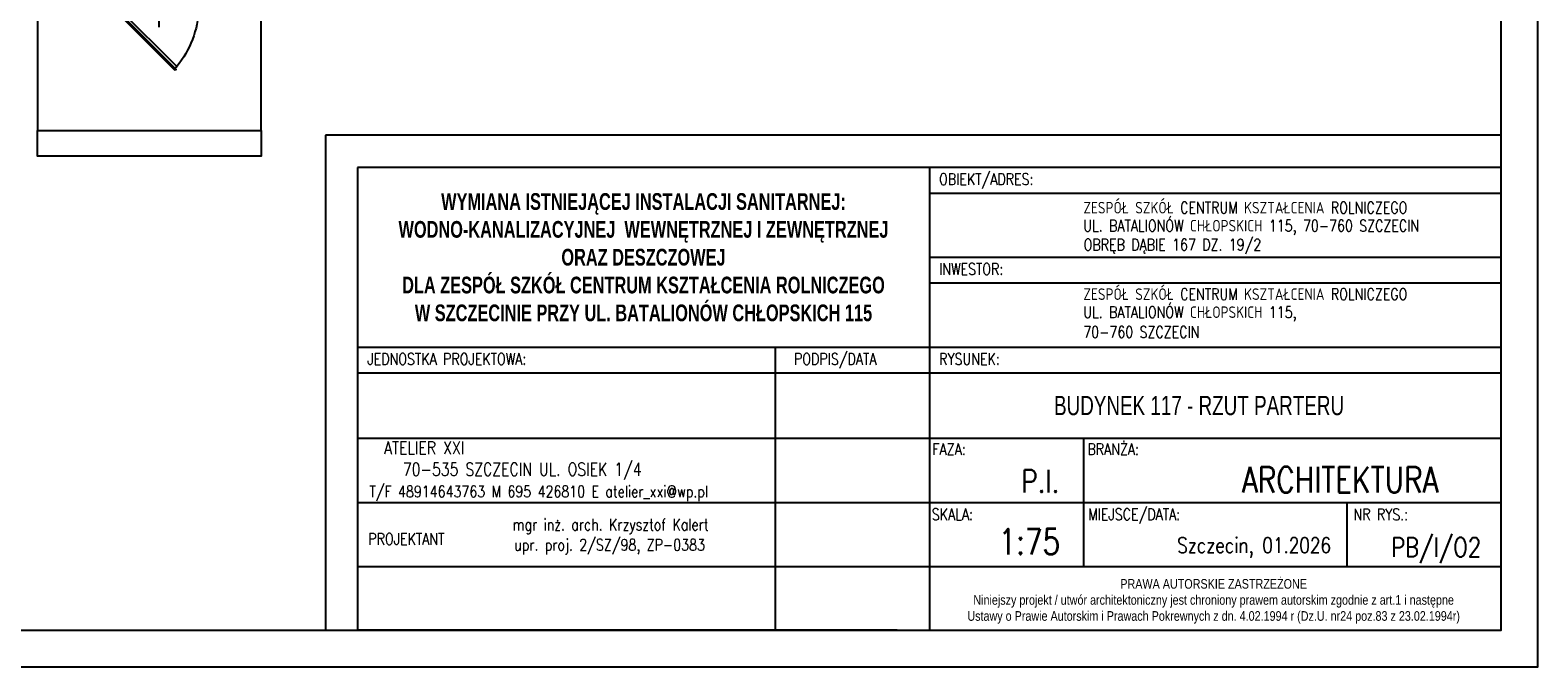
# Model space of a CAD drawing. Header units: millimetres. Extents: x -2603 to 1446, y -6775 to 6616.
# Tile 65 of 74: x -1021 to 739, y -643 to 101. Entities that reach past the tile are written whole.
import ezdxf
from ezdxf.enums import TextEntityAlignment as Align

# ---------------------------------------------------------------- set-up
doc = ezdxf.new("R2010")
doc.units = ezdxf.units.MM
doc.layers.get('0').update_dxf_attribs({"color": 252})
for name, color, linetype in [('I-DRZWI', 252, 'Continuous'), ('I-WIDOK', 252, 'Continuous'), ('TABELKA', 252, 'Continuous')]:
    doc.layers.add(name, color=color, linetype=linetype)
doc.styles.add('ROMANS', font='romans.shx', dxfattribs={"width": 0.75})
doc.styles.add('STYLE2', font='romans.shx', dxfattribs={"width": 0.9})
doc.styles.add('STYLE3', font='arial.ttf', dxfattribs={"width": 0.7})
doc.styles.add('STYLE5PRAWA', font='arial.ttf', dxfattribs={"width": 0.8})

# ---------------------------------------------------------------- blocks, each defined once
blk = doc.blocks.new('PRAWAAUTOR1')
at = {"insert": (442.9577984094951, 174.1500318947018), "char_height": 7.5, "width": 500, "attachment_point": 5, "style": 'STYLE5PRAWA'}
blk.add_mtext('\\fArial|b0|i0|c238|p34;PRAWA AUTORSKIE ZASTRZEŻONE\\PNiniejszy projekt / utwór architektoniczny jest chroniony prawem autorskim zgodnie z art.1 i następne \\PUstawy o Prawie Autorskim i Prawach Pokrewnych z dn. 4.02.1994 r (Dz.U. nr24 poz.83 z 23.02.1994r)', dxfattribs=at)
blk = doc.blocks.new('D90')
blk.add_line((32.60195715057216, 44.99673399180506), (-28.01028744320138, 45.00280644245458))
for points in [[(-9.174932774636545, 87.24581758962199), (-9.174656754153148, 90.00091961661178), (0.00901666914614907, 89.99999954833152), (0.008648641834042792, 86.3265301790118), (-6.41992275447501, 86.32717422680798), (-6.41983074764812, 87.24554156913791)], [(-72.56247655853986, 61.8346203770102), (-11.68362454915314, 0.9435688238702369), (-10.61203397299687, 2.01494470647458), (-71.49088598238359, 62.90599625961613)], [(-9.18339740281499, 2.756022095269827), (-9.183673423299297, 0.0009200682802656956), (0, 0), (0.0003680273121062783, 3.673469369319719), (-6.428203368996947, 3.674113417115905), (-6.428295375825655, 2.755746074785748)]]:
    blk.add_lwpolyline(points, close=True)
blk.add_lwpolyline([(-11.26135268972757, 2.664393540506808), (-9.47536839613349, 4.450020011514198), (-68.56337161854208, 63.5498639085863), (-70.34935591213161, 61.7642374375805)])
blk.add_arc((-4.563419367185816, -14.50732115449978), 100.9401705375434, 92.61855641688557, 129.3487067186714)

msp = doc.modelspace()

# ---------------------------------------------------------------- hatches: boundary and pattern name
h = msp.add_hatch(color=7)
h.dxf.hatch_style = 2
h.paths.add_polyline_path([(395.690274, 60.878861), (395.690274, 60.847993)])
h = msp.add_hatch(color=7)
h.dxf.hatch_style = 2
h.paths.add_polyline_path([(403.066909, 60.878861), (403.066909, 60.843583)])
h = msp.add_hatch(color=7)
h.dxf.hatch_style = 2
h.paths.add_polyline_path([(403.524375, 60.878861), (403.524375, 60.843583)])
h = msp.add_hatch(color=7)
h.dxf.hatch_style = 2
h.paths.add_polyline_path([(319.441681, 25.202444), (319.441681, 25.167167)])
h = msp.add_hatch(color=7)
h.paths.add_polyline_path([(320.185063, 25.202444), (320.185063, 25.167167)])
h.paths.add_polyline_path([(320.185063, 25.202444), (320.185063, 25.167167)])
for points in [[(321.271544, 25.202444), (321.271544, 25.167167)], [(344.35479, 23.318611), (344.35479, 23.283333)], [(326.5959, 13.423194), (326.5959, 13.387917)]]:
    msp.add_hatch(color=7).paths.add_polyline_path(points)
h = msp.add_hatch(color=7)
h.paths.add_polyline_path([(321.843376, 25.167167), (321.843376, 25.198035)])
h.paths.add_polyline_path([(321.843376, 25.167167), (321.843376, 25.198035)])
h = msp.add_hatch(color=7)
h.dxf.hatch_style = 2
h.paths.add_polyline_path([(323.844789, 25.202444), (323.844789, 25.167167)])
h = msp.add_hatch(color=7)
h.paths.add_polyline_path([(324.530987, 25.202444), (324.530987, 25.167167)])
h.paths.add_polyline_path([(324.530987, 25.202444), (324.530987, 25.167167)])
h = msp.add_hatch(color=7)
h.paths.add_polyline_path([(341.32408, 23.318611), (341.32408, 23.283333)])
h.paths.add_polyline_path([(341.32408, 23.318611), (341.32408, 23.283333)])
h = msp.add_hatch(color=7)
h.dxf.hatch_style = 2
h.paths.add_polyline_path([(342.410561, 23.318611), (342.410561, 23.283333)])
h = msp.add_hatch(color=7)
h.dxf.hatch_style = 2
h.paths.add_polyline_path([(345.898737, 23.318611), (345.898737, 23.283333)])
h = msp.add_hatch(color=7)
h.dxf.hatch_style = 2
h.paths.add_polyline_path([(318.304333, 13.423194), (318.304333, 13.392326)])
h = msp.add_hatch(color=7)
h.paths.add_polyline_path([(319.276448, 13.387917), (319.276448, 13.418785)])
h.paths.add_polyline_path([(319.276448, 13.423194), (319.276448, 13.387917)])
h = msp.add_hatch(color=7)
h.dxf.hatch_style = 2
h.paths.add_polyline_path([(320.362929, 13.423194), (320.362929, 13.387917)])
h = msp.add_hatch(color=7)
h.paths.add_polyline_path([(323.450823, 13.423194), (323.450823, 13.387917)])
h.paths.add_polyline_path([(323.450823, 13.423194), (323.450823, 13.387917)])
h = msp.add_hatch(color=7)
h.dxf.hatch_style = 2
h.paths.add_polyline_path([(324.537304, 13.423194), (324.537304, 13.387917)])

# ---------------------------------------------------------------- linework, layer by layer
at = {"layer": 'I-WIDOK'}
for points in [[(-1012.553432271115, 125.9615956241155), (-1012.553432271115, -16.36569745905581), (-751.4249082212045, -16.36569745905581), (-751.4249082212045, 125.9615956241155)], [(-751.4249082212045, -16.36569745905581), (-751.4249082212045, -46.36569745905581), (-1012.553432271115, -46.36569745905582), (-1012.553432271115, -16.36569745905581)]]:
    msp.add_lwpolyline(points, dxfattribs=at)
at = {"layer": 'TABELKA'}
for p, q in [((696.2657739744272, -21.82738032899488), (-676.2234087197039, -21.82738032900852)), ((-676.2234087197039, -21.82738032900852), (-676.2234087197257, -599.6331753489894)), ((696.2657739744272, -59.32708477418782), (-638.7237042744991, -59.32708477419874)), ((-638.7237042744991, -59.32708477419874), (-638.7237042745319, -599.6331753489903)), ((28.77103484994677, -59.32708477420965), (28.7710348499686, -599.6331753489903)), ((696.2657739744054, -525.5871757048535), (696.2657739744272, -59.32708477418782)), ((696.2657739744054, -599.6331753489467), (696.2657739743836, -59.32708477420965)), ((696.2657739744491, -599.6331753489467), (696.2657739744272, -59.32708477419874)), ((696.2657739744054, -525.5871757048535), (696.2657739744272, -59.32708477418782)), ((696.2657739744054, -599.6331753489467), (696.2657739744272, -59.32708477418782)), ((28.77103484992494, -89.32684833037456), (696.2657739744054, -89.32684833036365)), ((28.77103484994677, -164.3262572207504), (696.2657739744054, -164.3262572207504)), ((28.77103484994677, -194.3260207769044), (696.2657739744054, -194.3260207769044)), ((-638.7237042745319, -269.3254296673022), (696.2657739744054, -269.3254296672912)), ((-638.7237042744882, -269.3254296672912), (28.77103484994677, -269.3254296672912)), ((-151.2275464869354, -269.3254296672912), (-151.2275464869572, -599.6331753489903)), ((-638.7237042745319, -299.3251932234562), (696.2657739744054, -299.3251932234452)), ((-638.7237042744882, -299.3251932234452), (28.77103484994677, -299.3251932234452)), ((-638.7237042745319, -375.5883579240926), (696.2657739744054, -375.5883579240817)), ((208.7696161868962, -375.5883579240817), (208.7696161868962, -525.5871757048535)), ((208.7696161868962, -375.5883579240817), (208.7696161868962, -525.5871757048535)), ((-638.7237042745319, -450.5877668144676), (696.2657739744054, -450.5877668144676)), ((-638.7237042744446, -450.5877668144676), (28.77103484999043, -450.5877668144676)), ((516.2671926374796, -450.5877668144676), (516.2671926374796, -525.5871757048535)), ((-638.7237042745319, -525.5871757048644), (696.2657739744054, -525.5871757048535)), ((-638.72370427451, -525.5871757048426), (696.2657739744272, -525.5871757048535)), ((-8.728669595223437, -599.6331753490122), (-638.7237042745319, -599.6331753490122)), ((-638.72370427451, -599.6331753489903), (696.2657739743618, -599.6331753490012))]:
    msp.add_line(p, q, dxfattribs=at)
for points in [[(-2410.844117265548, 1584.852333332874), (-2410.844117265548, -642.6301107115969), (739.1310561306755, -642.6301107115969), (739.1310561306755, 1584.852333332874)], [(-2294.163919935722, -599.6331753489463), (696.2657739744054, -599.6331753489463), (696.2657739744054, 1524.335171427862), (-2294.163919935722, 1524.335171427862)]]:
    msp.add_lwpolyline(points, close=True, dxfattribs=at)

# ---------------------------------------------------------------- block references
at = {"layer": 'I-DRZWI', "xscale": -1.135835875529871, "yscale": 1.135835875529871, "zscale": 1.135835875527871, "rotation": 270}
msp.add_blockref('D90', (-922.0718807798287, 136.3824999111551), dxfattribs=at)
at = {"layer": 'TABELKA', "xscale": 1.499988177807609, "yscale": 1.499988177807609, "zscale": 1.499988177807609}
msp.add_blockref('PRAWAAUTOR1', (-303.7905877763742, -827.3684425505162), dxfattribs=at)

# ---------------------------------------------------------------- texts
at = {"layer": 'TABELKA', "width": 0.8}
for s, style, p in [('OBIEKT/ADRES:', 'ROMANS', (40.15555447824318, -79.82967318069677)), ('ZESPÓŁ SZKÓŁ CENTRUM KSZTAŁCENIA ROLNICZEGO', 'ROMANS', (208.5722635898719, -113.1372700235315)), ('UL. BATALIONÓW CHŁOPSKICH 115, 70-760 SZCZECIN  ', 'ROMANS', (208.443884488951, -134.1777876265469)), ('OBRĘB DĄBIE 167 DZ. 19/2', 'ROMANS', (208.9154459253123, -156.3340725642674)), ('INWESTOR:', 'ROMANS', (40.15555447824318, -184.8288456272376)), ('ZESPÓŁ SZKÓŁ CENTRUM KSZTAŁCENIA ROLNICZEGO', 'ROMANS', (208.5722635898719, -214.1211477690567)), ('UL. BATALIONÓW CHŁOPSKICH 115, ', 'ROMANS', (208.443884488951, -235.1616653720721)), ('70-760 SZCZECIN  ', 'ROMANS', (208.443884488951, -258.3505565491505)), ('JEDNOSTKA PROJEKTOWA:', 'ROMANS', (-627.3391846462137, -289.8280180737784)), ('PODPIS/DATA', 'ROMANS', (-129.2690350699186, -289.8280180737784)), ('RYSUNEK:', 'ROMANS', (40.15555447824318, -289.8280180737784)), ('FAZA:', 'ROMANS', (32.32614488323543, -395.1498617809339)), ('BRANŻA:', 'ROMANS', (213.2888351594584, -395.1498617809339)), ('T/F 48914643763 M 695 426810 E atelier_xxi@wp.pl', 'ROMANS', (-624.8771519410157, -444.5912410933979)), ('SKALA:', 'ROMANS', (31.6159004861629, -471.23608787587)), ('MIEJSCE/DATA:', 'ROMANS', (214.1933280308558, -471.23608787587)), ('mgr inż. arch. Krzysztof Kalert', 'STYLE2', (-457.7054644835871, -483.2012580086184)), ('NR RYS.:', 'ROMANS', (523.911882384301, -471.3902770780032)), ('PROJEKTANT', 'STYLE2', (-626.247442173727, -499.9797374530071)), ('upr. proj. 2/SZ/98, ZP-0383', 'STYLE2', (-455.8530135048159, -506.864026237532))]:
    msp.add_text(s, height=13.49989360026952, dxfattribs=dict(at, style=style)).set_placement(p)
at = {"layer": 'TABELKA', "style": 'ROMANS', "width": 0.8}
for s, height, p in [('ATELIER XXI ', 14.99988177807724, (-506.0209458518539, -394.4263266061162)), ('70-535 SZCZECIN UL. OSIEK 1/4', 14.99988177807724, (-307.1261759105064, -419.3543733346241)), ('P.I.', 26.24979311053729, (180.4801252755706, -438.9619828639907)), ('ARCHITEKTURA', 29.99976355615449, (623.0412709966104, -439.1061699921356)), ('1:75', 29.99976355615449, (181.4315816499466, -511.3290380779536)), ('Szczecin, 01.2026', 17.99985813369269, (497.7040889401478, -509.6580512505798)), ('PB/I/O2', 22.49982266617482, (672.8333316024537, -514.156245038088))]:
    msp.add_text(s, height=height, dxfattribs=at).set_placement(p, align=Align.RIGHT)
at = {"layer": 'TABELKA', "insert": (-304.9763347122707, -164.326257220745), "char_height": 19.49984631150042, "width": 667.4947391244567, "attachment_point": 5, "style": 'STYLE3'}
msp.add_mtext('{\\fArial|b1|i0|c238|p34;WYMIANA ISTNIEJĄCEJ INSTALACJI SANITARNEJ: WODNO-KANALIZACYJNEJ  WEWNĘTRZNEJ I ZEWNĘTRZNEJ  \\PORAZ DESZCZOWEJ \\PDLA ZESP\\fArial|b1|i0|c0|p34;Ó\\fArial|b1|i0|c238|p34;Ł SZK\\fArial|b1|i0|c0|p34;Ó\\fArial|b1|i0|c238|p34;Ł CENTRUM KSZTAŁCENIA ROLNICZEGO \\PW SZCZECINIE PRZY UL. BATALION\\fArial|b1|i0|c0|p34;Ó\\fArial|b1|i0|c238|p34;W CHŁOPSKICH 115}', dxfattribs=at)
at = {"layer": 'TABELKA', "insert": (174.3251578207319, -326.1401760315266), "char_height": 22.49982266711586, "attachment_point": 1, "style": 'STYLE3'}
msp.add_mtext('{\\fArial|b0|i0|c0|p0;BUDYNEK 117 - RZUT PARTERU}', dxfattribs=at)

doc.saveas('drawing.dxf')
